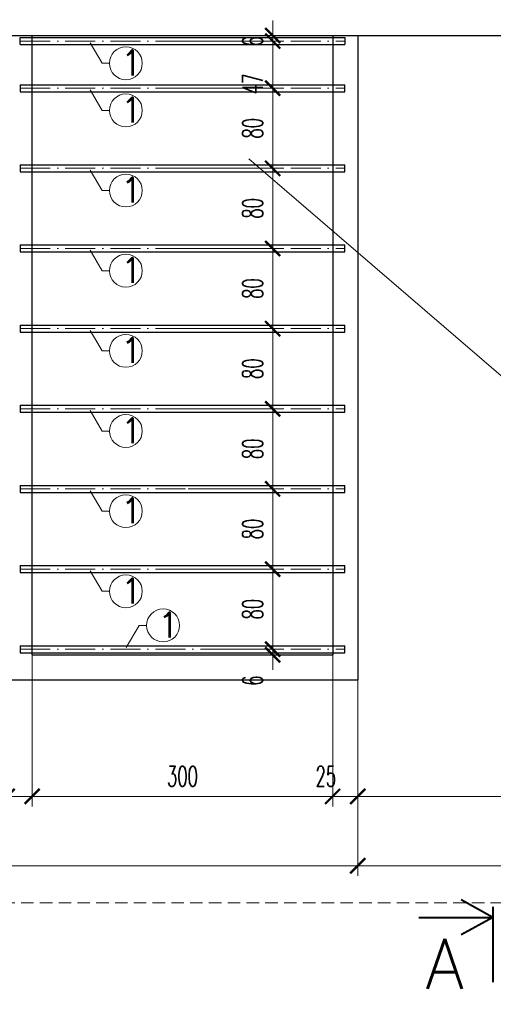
# Model space of a CAD drawing. Header units: millimetres. Extents: x 33311 to 435617, y -160714 to 185563.
# Tile 48 of 70: x 357620 to 362348, y -95594 to -85767. Entities that reach past the tile are written whole.
import ezdxf

# ---------------------------------------------------------------- set-up
doc = ezdxf.new("R2010")
doc.units = ezdxf.units.MM
doc.header["$MEASUREMENT"] = 0
doc.linetypes.add('ACAD_ISO10W100', pattern=[18, 12, -3, 0, -3])
doc.linetypes.add('HIDDEN2', pattern=[0.1875, 0.125, -0.0625])
doc.layers.get('Defpoints').update_dxf_attribs({"lineweight": 0})
for name, color, linetype, lineweight in [('[ 02przekrój istn', 42, 'Continuous', 30), ('[ 05widok istn', 50, 'Continuous', 30), ('[ 18oś główna', 202, 'ACAD_ISO10W100', 13), ('[ 20ucięcie', 8, 'HIDDEN2', 13), ('[ 22wymiarowanie', 8, 'Continuous', 13), ('[ 23kota odnośnik', 1, 'Continuous', 13), ('[ 24ramka cienka', 1, 'Continuous', 13), ('[ 25ramka gruba', 4, 'Continuous', 30), ('[opisy2', 4, 'Continuous', 13)]:
    doc.layers.add(name, color=color, linetype=linetype, lineweight=lineweight)
doc.styles.add('1.50d', font='simplex.shx', dxfattribs={"height": 250})
doc.styles.add('99.2', font='simplex.shx', dxfattribs={"width": 0.6, "height": 200})
doc.dimstyles.new('100cm', dxfattribs={"dimtxt": 200, "dimasz": 150, "dimexe": 100, "dimexo": 300, "dimgap": 100, "dimtad": 1, "dimdec": 0, "dimlfac": 0.1, "dimzin": 11, "dimtxsty": '99.2', "dimblk": 'ARCHTICK', "dimcen": 1.5, "dimclrd": 256, "dimclre": 256, "dimclrt": 4, "dimadec": 0, "dimazin": 0, "dimtfac": 0.75, "dimtdec": 0, "dimtix": 1, "dimtmove": 2, "dimatfit": 3, "dimfxl": 1, "dimtolj": 1, "dimtzin": 11, "dimlwd": -1, "dimlwe": -1, "dimarcsym": 0})

# ---------------------------------------------------------------- blocks, each defined once
blk = doc.blocks.new('_ArchTick')
at = {"color": 0, "linetype": 'ByBlock', "const_width": 0.15, "flags": 128}
blk.add_lwpolyline([(-0.5, -0.5), (0.5, 0.5)], dxfattribs=at)
blk = doc.blocks.new('*D505')
at = {"layer": '[ 22wymiarowanie', "transparency": 16777216}
for p, q in [((357744.5, -91047.9), (357744.5, -93619.3)), ((357494.5, -91145.3), (357494.5, -93619.3)), ((357494.5, -93519.3), (357344.5, -93519.3)), ((357494.5, -93519.3), (357744.5, -93519.3)), ((357744.5, -93519.3), (357894.5, -93519.3))]:
    blk.add_line(p, q, dxfattribs=at)
at = {"layer": 'Defpoints', "color": 0, "transparency": 16777216}
for p in [(357744.5, -90747.9), (357494.5, -90845.3), (357744.5, -93519.3)]:
    blk.add_point(p, dxfattribs=at)
at = {"layer": '[ 22wymiarowanie', "transparency": 16777216, "xscale": 150, "yscale": 150, "zscale": 150}
blk.add_blockref('_ArchTick', (357494.5, -93519.3), dxfattribs=at)
at = {"layer": '[ 22wymiarowanie', "transparency": 16777216, "xscale": 150, "yscale": 150, "zscale": 150, "rotation": 180}
blk.add_blockref('_ArchTick', (357744.5, -93519.3), dxfattribs=at)
at = {"layer": '[ 22wymiarowanie', "color": 4, "transparency": 16777216, "insert": (357426.2, -93319.3), "char_height": 200, "attachment_point": 5, "style": '99.2'}
blk.add_mtext('\\A1;\\H1x;\\W0.6;25', dxfattribs=at)
blk = doc.blocks.new('*D506')
at = {"layer": '[ 22wymiarowanie', "transparency": 16777216}
for p, q in [((357744.5, -91047.9), (357744.5, -93619.3)), ((360744.5, -91136.1), (360744.5, -93619.3)), ((357744.5, -93519.3), (360744.5, -93519.3))]:
    blk.add_line(p, q, dxfattribs=at)
at = {"layer": 'Defpoints', "color": 0, "transparency": 16777216}
for p in [(357744.5, -90747.9), (360744.5, -90836.1), (360744.5, -93519.3)]:
    blk.add_point(p, dxfattribs=at)
at = {"layer": '[ 22wymiarowanie', "transparency": 16777216, "xscale": 150, "yscale": 150, "zscale": 150, "rotation": 180}
blk.add_blockref('_ArchTick', (357744.5, -93519.3), dxfattribs=at)
at = {"layer": '[ 22wymiarowanie', "transparency": 16777216, "xscale": 150, "yscale": 150, "zscale": 150}
blk.add_blockref('_ArchTick', (360744.5, -93519.3), dxfattribs=at)
at = {"layer": '[ 22wymiarowanie', "color": 4, "transparency": 16777216, "insert": (359244.5, -93319.3), "char_height": 200, "attachment_point": 5, "style": '99.2'}
blk.add_mtext('\\A1;\\H1x;\\W0.6;300', dxfattribs=at)
blk = doc.blocks.new('*D507')
at = {"layer": '[ 22wymiarowanie', "transparency": 16777216}
for p, q in [((360994.5, -91034), (360994.5, -93619.3)), ((360744.5, -91136.1), (360744.5, -93619.3)), ((360744.5, -93519.3), (360594.5, -93519.3)), ((360744.5, -93519.3), (360994.5, -93519.3)), ((360994.5, -93519.3), (361144.5, -93519.3))]:
    blk.add_line(p, q, dxfattribs=at)
at = {"layer": 'Defpoints', "color": 0, "transparency": 16777216}
for p in [(360994.5, -90734), (360744.5, -90836.1), (360994.5, -93519.3)]:
    blk.add_point(p, dxfattribs=at)
at = {"layer": '[ 22wymiarowanie', "transparency": 16777216, "xscale": 150, "yscale": 150, "zscale": 150}
blk.add_blockref('_ArchTick', (360744.5, -93519.3), dxfattribs=at)
at = {"layer": '[ 22wymiarowanie', "transparency": 16777216, "xscale": 150, "yscale": 150, "zscale": 150, "rotation": 180}
blk.add_blockref('_ArchTick', (360994.5, -93519.3), dxfattribs=at)
at = {"layer": '[ 22wymiarowanie', "color": 4, "transparency": 16777216, "insert": (360676.2, -93319.3), "char_height": 200, "attachment_point": 5, "style": '99.2'}
blk.add_mtext('\\A1;\\H1x;\\W0.6;25', dxfattribs=at)
blk = doc.blocks.new('*D508')
at = {"layer": '[ 22wymiarowanie', "transparency": 16777216}
for p, q in [((364294.5, -87486.4), (364294.5, -93619.3)), ((360994.5, -91034), (360994.5, -93619.3)), ((360994.5, -93519.3), (364294.5, -93519.3))]:
    blk.add_line(p, q, dxfattribs=at)
at = {"layer": 'Defpoints', "color": 0, "transparency": 16777216}
for p in [(364294.5, -87186.4), (360994.5, -90734), (364294.5, -93519.3)]:
    blk.add_point(p, dxfattribs=at)
at = {"layer": '[ 22wymiarowanie', "transparency": 16777216, "xscale": 150, "yscale": 150, "zscale": 150, "rotation": 180}
blk.add_blockref('_ArchTick', (360994.5, -93519.3), dxfattribs=at)
at = {"layer": '[ 22wymiarowanie', "transparency": 16777216, "xscale": 150, "yscale": 150, "zscale": 150}
blk.add_blockref('_ArchTick', (364294.5, -93519.3), dxfattribs=at)
at = {"layer": '[ 22wymiarowanie', "color": 4, "transparency": 16777216, "insert": (362644.5, -93319.3), "char_height": 200, "attachment_point": 5, "style": '99.2'}
blk.add_mtext('\\A1;\\H1x;\\W0.6;330', dxfattribs=at)
blk = doc.blocks.new('*D514')
at = {"layer": '[ 22wymiarowanie', "transparency": 16777216}
for p, q in [((352714.5, -90124.4), (352714.5, -94311.2)), ((360994.5, -90124.4), (360994.5, -94311.2)), ((352714.5, -94211.2), (360994.5, -94211.2))]:
    blk.add_line(p, q, dxfattribs=at)
at = {"layer": 'Defpoints', "color": 0, "transparency": 16777216}
for p in [(352714.5, -89824.4), (360994.5, -89824.4), (360994.5, -94211.2)]:
    blk.add_point(p, dxfattribs=at)
at = {"layer": '[ 22wymiarowanie', "transparency": 16777216, "xscale": 150, "yscale": 150, "zscale": 150, "rotation": 180}
blk.add_blockref('_ArchTick', (352714.5, -94211.2), dxfattribs=at)
at = {"layer": '[ 22wymiarowanie', "transparency": 16777216, "xscale": 150, "yscale": 150, "zscale": 150}
blk.add_blockref('_ArchTick', (360994.5, -94211.2), dxfattribs=at)
at = {"layer": '[ 22wymiarowanie', "color": 4, "transparency": 16777216, "insert": (356854.5, -94011.2), "char_height": 200, "attachment_point": 5, "style": '99.2'}
blk.add_mtext('\\A1;\\H1x;\\W0.6;828', dxfattribs=at)
blk = doc.blocks.new('*D515')
at = {"layer": '[ 22wymiarowanie', "transparency": 16777216}
for p, q in [((364294.5, -87225.9), (364294.5, -94311.2)), ((360994.5, -90124.4), (360994.5, -94311.2)), ((360994.5, -94211.2), (364294.5, -94211.2))]:
    blk.add_line(p, q, dxfattribs=at)
at = {"layer": 'Defpoints', "color": 0, "transparency": 16777216}
for p in [(364294.5, -86925.9), (360994.5, -89824.4), (364294.5, -94211.2)]:
    blk.add_point(p, dxfattribs=at)
at = {"layer": '[ 22wymiarowanie', "transparency": 16777216, "xscale": 150, "yscale": 150, "zscale": 150, "rotation": 180}
blk.add_blockref('_ArchTick', (360994.5, -94211.2), dxfattribs=at)
at = {"layer": '[ 22wymiarowanie', "transparency": 16777216, "xscale": 150, "yscale": 150, "zscale": 150}
blk.add_blockref('_ArchTick', (364294.5, -94211.2), dxfattribs=at)
at = {"layer": '[ 22wymiarowanie', "color": 4, "transparency": 16777216, "insert": (362644.5, -94011.2), "char_height": 200, "attachment_point": 5, "style": '99.2'}
blk.add_mtext('\\A1;\\H1x;\\W0.6;330', dxfattribs=at)
blk = doc.blocks.new('*D630')
at = {"layer": '[ 22wymiarowanie', "transparency": 16777216}
for p, q in [((360145.6, -92050.9), (360145.6, -91900.9)), ((359601.4, -92050.9), (360245.6, -92050.9)), ((360145.6, -92105.9), (360145.6, -92050.9)), ((359142.8, -92105.9), (360245.6, -92105.9)), ((360145.6, -92105.9), (360145.6, -92255.9))]:
    blk.add_line(p, q, dxfattribs=at)
at = {"layer": 'Defpoints', "color": 0, "transparency": 16777216}
for p in [(359301.4, -92050.9), (360145.6, -92050.9), (358842.8, -92105.9)]:
    blk.add_point(p, dxfattribs=at)
at = {"layer": '[ 22wymiarowanie', "transparency": 16777216, "xscale": 150, "yscale": 150, "zscale": 150}
for p, rotation in [((360145.6, -92050.9), 270), ((360145.6, -92105.9), 90)]:
    blk.add_blockref('_ArchTick', p, dxfattribs=dict(at, rotation=rotation))
at = {"layer": '[ 22wymiarowanie', "color": 4, "transparency": 16777216, "insert": (359945.6, -92364), "char_height": 200, "attachment_point": 5, "rotation": 90, "style": '99.2'}
blk.add_mtext('\\A1;\\H1x;\\W0.6;6', dxfattribs=at)
blk = doc.blocks.new('*D631')
at = {"layer": '[ 22wymiarowanie', "transparency": 16777216}
for p, q in [((359224.3, -91250.9), (360245.6, -91250.9)), ((360145.6, -92050.9), (360145.6, -91250.9)), ((359601.4, -92050.9), (360245.6, -92050.9))]:
    blk.add_line(p, q, dxfattribs=at)
at = {"layer": 'Defpoints', "color": 0, "transparency": 16777216}
for p in [(358924.3, -91250.9), (360145.6, -91250.9), (359301.4, -92050.9)]:
    blk.add_point(p, dxfattribs=at)
at = {"layer": '[ 22wymiarowanie', "transparency": 16777216, "xscale": 150, "yscale": 150, "zscale": 150}
for p, rotation in [((360145.6, -91250.9), 90), ((360145.6, -92050.9), 270)]:
    blk.add_blockref('_ArchTick', p, dxfattribs=dict(at, rotation=rotation))
at = {"layer": '[ 22wymiarowanie', "color": 4, "transparency": 16777216, "insert": (359945.6, -91650.9), "char_height": 200, "attachment_point": 5, "rotation": 90, "style": '99.2'}
blk.add_mtext('\\A1;\\H1x;\\W0.6;80', dxfattribs=at)
blk = doc.blocks.new('*D632')
at = {"layer": '[ 22wymiarowanie', "transparency": 16777216}
for p, q in [((359301.5, -90450.9), (360245.6, -90450.9)), ((360145.6, -91250.9), (360145.6, -90450.9)), ((359224.3, -91250.9), (360245.6, -91250.9))]:
    blk.add_line(p, q, dxfattribs=at)
at = {"layer": 'Defpoints', "color": 0, "transparency": 16777216}
for p in [(359001.5, -90450.9), (360145.6, -90450.9), (358924.3, -91250.9)]:
    blk.add_point(p, dxfattribs=at)
at = {"layer": '[ 22wymiarowanie', "transparency": 16777216, "xscale": 150, "yscale": 150, "zscale": 150}
for p, rotation in [((360145.6, -90450.9), 90), ((360145.6, -91250.9), 270)]:
    blk.add_blockref('_ArchTick', p, dxfattribs=dict(at, rotation=rotation))
at = {"layer": '[ 22wymiarowanie', "color": 4, "transparency": 16777216, "insert": (359945.6, -90850.9), "char_height": 200, "attachment_point": 5, "rotation": 90, "style": '99.2'}
blk.add_mtext('\\A1;\\H1x;\\W0.6;80', dxfattribs=at)
blk = doc.blocks.new('*D633')
at = {"layer": '[ 22wymiarowanie', "transparency": 16777216}
for p, q in [((359113.1, -89650.9), (360245.6, -89650.9)), ((360145.6, -90450.9), (360145.6, -89650.9)), ((359301.5, -90450.9), (360245.6, -90450.9))]:
    blk.add_line(p, q, dxfattribs=at)
at = {"layer": 'Defpoints', "color": 0, "transparency": 16777216}
for p in [(358813.1, -89650.9), (360145.6, -89650.9), (359001.5, -90450.9)]:
    blk.add_point(p, dxfattribs=at)
at = {"layer": '[ 22wymiarowanie', "transparency": 16777216, "xscale": 150, "yscale": 150, "zscale": 150}
for p, rotation in [((360145.6, -89650.9), 90), ((360145.6, -90450.9), 270)]:
    blk.add_blockref('_ArchTick', p, dxfattribs=dict(at, rotation=rotation))
at = {"layer": '[ 22wymiarowanie', "color": 4, "transparency": 16777216, "insert": (359945.6, -90050.9), "char_height": 200, "attachment_point": 5, "rotation": 90, "style": '99.2'}
blk.add_mtext('\\A1;\\H1x;\\W0.6;80', dxfattribs=at)
blk = doc.blocks.new('*D634')
at = {"layer": '[ 22wymiarowanie', "transparency": 16777216}
for p, q in [((359167.6, -88850.9), (360245.6, -88850.9)), ((360145.6, -89650.9), (360145.6, -88850.9)), ((359113.1, -89650.9), (360245.6, -89650.9))]:
    blk.add_line(p, q, dxfattribs=at)
at = {"layer": 'Defpoints', "color": 0, "transparency": 16777216}
for p in [(358867.6, -88850.9), (360145.6, -88850.9), (358813.1, -89650.9)]:
    blk.add_point(p, dxfattribs=at)
at = {"layer": '[ 22wymiarowanie', "transparency": 16777216, "xscale": 150, "yscale": 150, "zscale": 150}
for p, rotation in [((360145.6, -88850.9), 90), ((360145.6, -89650.9), 270)]:
    blk.add_blockref('_ArchTick', p, dxfattribs=dict(at, rotation=rotation))
at = {"layer": '[ 22wymiarowanie', "color": 4, "transparency": 16777216, "insert": (359945.6, -89250.9), "char_height": 200, "attachment_point": 5, "rotation": 90, "style": '99.2'}
blk.add_mtext('\\A1;\\H1x;\\W0.6;80', dxfattribs=at)
blk = doc.blocks.new('*D635')
at = {"layer": '[ 22wymiarowanie', "transparency": 16777216}
for p, q in [((359185.8, -88050.9), (360245.6, -88050.9)), ((360145.6, -88850.9), (360145.6, -88050.9)), ((359167.6, -88850.9), (360245.6, -88850.9))]:
    blk.add_line(p, q, dxfattribs=at)
at = {"layer": 'Defpoints', "color": 0, "transparency": 16777216}
for p in [(358885.8, -88050.9), (360145.6, -88050.9), (358867.6, -88850.9)]:
    blk.add_point(p, dxfattribs=at)
at = {"layer": '[ 22wymiarowanie', "transparency": 16777216, "xscale": 150, "yscale": 150, "zscale": 150}
for p, rotation in [((360145.6, -88050.9), 90), ((360145.6, -88850.9), 270)]:
    blk.add_blockref('_ArchTick', p, dxfattribs=dict(at, rotation=rotation))
at = {"layer": '[ 22wymiarowanie', "color": 4, "transparency": 16777216, "insert": (359945.6, -88450.9), "char_height": 200, "attachment_point": 5, "rotation": 90, "style": '99.2'}
blk.add_mtext('\\A1;\\H1x;\\W0.6;80', dxfattribs=at)
blk = doc.blocks.new('*D636')
at = {"layer": '[ 22wymiarowanie', "transparency": 16777216}
for p, q in [((359135.9, -87250.9), (360245.6, -87250.9)), ((360145.6, -88050.9), (360145.6, -87250.9)), ((359185.8, -88050.9), (360245.6, -88050.9))]:
    blk.add_line(p, q, dxfattribs=at)
at = {"layer": 'Defpoints', "color": 0, "transparency": 16777216}
for p in [(358835.9, -87250.9), (360145.6, -87250.9), (358885.8, -88050.9)]:
    blk.add_point(p, dxfattribs=at)
at = {"layer": '[ 22wymiarowanie', "transparency": 16777216, "xscale": 150, "yscale": 150, "zscale": 150}
for p, rotation in [((360145.6, -87250.9), 90), ((360145.6, -88050.9), 270)]:
    blk.add_blockref('_ArchTick', p, dxfattribs=dict(at, rotation=rotation))
at = {"layer": '[ 22wymiarowanie', "color": 4, "transparency": 16777216, "insert": (359945.6, -87650.9), "char_height": 200, "attachment_point": 5, "rotation": 90, "style": '99.2'}
blk.add_mtext('\\A1;\\H1x;\\W0.6;80', dxfattribs=at)
blk = doc.blocks.new('*D637')
at = {"layer": '[ 22wymiarowanie', "transparency": 16777216}
for p, q in [((359151.8, -86450.9), (360245.6, -86450.9)), ((360145.6, -87250.9), (360145.6, -86450.9)), ((359135.9, -87250.9), (360245.6, -87250.9))]:
    blk.add_line(p, q, dxfattribs=at)
at = {"layer": 'Defpoints', "color": 0, "transparency": 16777216}
for p in [(358851.8, -86450.9), (360145.6, -86450.9), (358835.9, -87250.9)]:
    blk.add_point(p, dxfattribs=at)
at = {"layer": '[ 22wymiarowanie', "transparency": 16777216, "xscale": 150, "yscale": 150, "zscale": 150}
for p, rotation in [((360145.6, -86450.9), 90), ((360145.6, -87250.9), 270)]:
    blk.add_blockref('_ArchTick', p, dxfattribs=dict(at, rotation=rotation))
at = {"layer": '[ 22wymiarowanie', "color": 4, "transparency": 16777216, "insert": (359945.6, -86850.9), "char_height": 200, "attachment_point": 5, "rotation": 90, "style": '99.2'}
blk.add_mtext('\\A1;\\H1x;\\W0.6;80', dxfattribs=at)
blk = doc.blocks.new('*D638')
at = {"layer": '[ 22wymiarowanie', "transparency": 16777216}
for p, q in [((359169.9, -85980.9), (360245.6, -85980.9)), ((360145.6, -86450.9), (360145.6, -85980.9)), ((359151.8, -86450.9), (360245.6, -86450.9))]:
    blk.add_line(p, q, dxfattribs=at)
at = {"layer": 'Defpoints', "color": 0, "transparency": 16777216}
for p in [(358869.9, -85980.9), (360145.6, -85980.9), (358851.8, -86450.9)]:
    blk.add_point(p, dxfattribs=at)
at = {"layer": '[ 22wymiarowanie', "transparency": 16777216, "xscale": 150, "yscale": 150, "zscale": 150}
for p, rotation in [((360145.6, -85980.9), 90), ((360145.6, -86450.9), 270)]:
    blk.add_blockref('_ArchTick', p, dxfattribs=dict(at, rotation=rotation))
at = {"layer": '[ 22wymiarowanie', "color": 4, "transparency": 16777216, "insert": (359945.6, -86409.3), "char_height": 200, "attachment_point": 5, "rotation": 90, "style": '99.2'}
blk.add_mtext('\\A1;\\H1x;\\W0.6;47', dxfattribs=at)
blk = doc.blocks.new('*D639')
at = {"layer": '[ 22wymiarowanie', "transparency": 16777216}
for p, q in [((360145.6, -85925.9), (360145.6, -85775.9)), ((359126.7, -85925.9), (360245.6, -85925.9)), ((359169.9, -85980.9), (360245.6, -85980.9)), ((360145.6, -85980.9), (360145.6, -85925.9)), ((360145.6, -85980.9), (360145.6, -86130.9))]:
    blk.add_line(p, q, dxfattribs=at)
at = {"layer": 'Defpoints', "color": 0, "transparency": 16777216}
for p in [(358826.7, -85925.9), (358869.9, -85980.9), (360145.6, -85925.9)]:
    blk.add_point(p, dxfattribs=at)
at = {"layer": '[ 22wymiarowanie', "transparency": 16777216, "xscale": 150, "yscale": 150, "zscale": 150}
for p, rotation in [((360145.6, -85925.9), 270), ((360145.6, -85980.9), 90)]:
    blk.add_blockref('_ArchTick', p, dxfattribs=dict(at, rotation=rotation))
at = {"layer": '[ 22wymiarowanie', "color": 4, "transparency": 16777216, "insert": (359945.6, -85984), "char_height": 200, "attachment_point": 5, "rotation": 90, "style": '99.2'}
blk.add_mtext('\\A1;\\H1x;\\W0.6;6', dxfattribs=at)

msp = doc.modelspace()

# ---------------------------------------------------------------- linework, layer by layer
at = {"layer": '[ 02przekrój istn'}
for p, q in [((352714.54, -85925.92), (368344.54, -85925.92)), ((357744.54, -92105.92), (357744.54, -85925.92)), ((360744.54, -85925.92), (360744.54, -92105.92)), ((360994.54, -85925.92), (360994.54, -92355.92)), ((357744.54, -92105.92), (360744.54, -92105.92)), ((352714.54, -92355.92), (360994.54, -92355.92))]:
    msp.add_line(p, q, dxfattribs=at)
at = {"layer": '[ 05widok istn'}
for p, q in [((357624.54, -85945.92), (360864.54, -85945.92)), ((357624.54, -86015.92), (357624.54, -85945.92)), ((360864.54, -85945.92), (360864.54, -86015.92)), ((357624.54, -86015.92), (360864.54, -86015.92)), ((357624.54, -86415.92), (360864.54, -86415.92)), ((357624.54, -86415.92), (357624.54, -86485.92)), ((360864.54, -86485.92), (360864.54, -86415.92)), ((357624.54, -86485.92), (360864.54, -86485.92)), ((357624.54, -87215.92), (360864.54, -87215.92)), ((357624.54, -87215.92), (357624.54, -87285.92)), ((360864.54, -87285.92), (360864.54, -87215.92)), ((357624.54, -87285.92), (360864.54, -87285.92)), ((357624.54, -88015.92), (360864.54, -88015.92)), ((357624.54, -88015.92), (357624.54, -88085.92)), ((360864.54, -88085.92), (360864.54, -88015.92)), ((357624.54, -88085.92), (360864.54, -88085.92)), ((357624.54, -88815.92), (360864.54, -88815.92)), ((357624.54, -88815.92), (357624.54, -88885.92)), ((360864.54, -88885.92), (360864.54, -88815.92)), ((357624.54, -88885.92), (360864.54, -88885.92)), ((357624.54, -89615.92), (360864.54, -89615.92)), ((357624.54, -89615.92), (357624.54, -89685.92)), ((360864.54, -89685.92), (360864.54, -89615.92)), ((357624.54, -89685.92), (360864.54, -89685.92)), ((357624.54, -90415.92), (360864.54, -90415.92)), ((357624.54, -90415.92), (357624.54, -90485.92)), ((357624.54, -90485.92), (360864.54, -90485.92)), ((360864.54, -90485.92), (360864.54, -90415.92)), ((357624.54, -91215.92), (360864.54, -91215.92)), ((357624.54, -91215.92), (357624.54, -91285.92)), ((357624.54, -91285.92), (360864.54, -91285.92)), ((360864.54, -91285.92), (360864.54, -91215.92)), ((357624.54, -92015.92), (360864.54, -92015.92)), ((357624.54, -92015.92), (357624.54, -92085.92)), ((360864.54, -92085.92), (360864.54, -92015.92)), ((357624.54, -92085.92), (360864.54, -92085.92))]:
    msp.add_line(p, q, dxfattribs=at)
at = {"layer": '[ 18oś główna', "color": 204, "linetype": 'ACAD_ISO10W100', "ltscale": 25}
for p, q in [((357624.54, -85980.92), (360864.54, -85980.92)), ((357624.54, -86450.92), (360864.54, -86450.92)), ((357624.54, -87250.92), (360864.54, -87250.92)), ((357624.54, -88050.92), (360864.54, -88050.92)), ((357624.54, -88850.92), (360864.54, -88850.92)), ((357624.54, -89650.92), (360864.54, -89650.92)), ((357624.54, -90450.92), (360864.54, -90450.92)), ((357624.54, -91250.92), (360864.54, -91250.92)), ((357624.54, -92050.92), (360864.54, -92050.92))]:
    msp.add_line(p, q, dxfattribs=at)
at = {"layer": '[ 20ucięcie', "linetype": 'HIDDEN2', "ltscale": 1000}
msp.add_line((380633.95, -94581.08), (350209.55, -94581.08), dxfattribs=at)
at = {"layer": '[ 23kota odnośnik'}
for p, q in [((358442.29, -86202.56), (358322.04, -85998.43)), ((358515.6, -86202.56), (358442.29, -86202.56)), ((358442.29, -86672.56), (358322.04, -86468.43)), ((358515.6, -86672.56), (358442.29, -86672.56)), ((358442.29, -87472.56), (358322.04, -87268.43)), ((358515.6, -87472.56), (358442.29, -87472.56)), ((358442.29, -88272.56), (358322.04, -88068.43)), ((358515.6, -88272.56), (358442.29, -88272.56)), ((358442.29, -89072.56), (358322.04, -88868.43)), ((358515.6, -89072.56), (358442.29, -89072.56)), ((358442.29, -89872.56), (358322.04, -89668.43)), ((358515.6, -89872.56), (358442.29, -89872.56)), ((358442.29, -90672.56), (358322.04, -90468.43)), ((358515.6, -90672.56), (358442.29, -90672.56)), ((358442.29, -91472.56), (358322.04, -91268.43)), ((358515.6, -91472.56), (358442.29, -91472.56)), ((358813.89, -91812.7), (358681.51, -92034.69)), ((358887.2, -91812.7), (358813.89, -91812.7))]:
    msp.add_line(p, q, dxfattribs=at)
at = {"layer": '[ 23kota odnośnik', "lineweight": 40}
for p, q in [((362345.21, -94726.64), (362028.32, -94553.29)), ((362345.21, -94620.35), (362345.21, -95373.22)), ((361603.87, -94726.64), (362345.21, -94726.64)), ((362345.21, -94726.64), (362028.32, -94899.99))]:
    msp.add_line(p, q, dxfattribs=at)
at = {"layer": '[ 23kota odnośnik', "extrusion": (-3.93228e-17, 0.997989, 0.063383), "elevation": -86980.67, "flags": 128}
msp.add_lwpolyline([(-365288.71, 43823.31), (-362734.13, 43823.31), (-359907.57, 5524.22)], dxfattribs=at)
at = {"layer": '[ 23kota odnośnik'}
for centre in [(358679.81, -86202.56), (358679.81, -86672.56), (358679.81, -87472.56), (358679.81, -88272.56), (358679.81, -89072.56), (358679.81, -89872.56), (358679.81, -90672.56), (358679.81, -91472.56), (359051.41, -91812.7)]:
    msp.add_circle(centre, 164.21, dxfattribs=at)
at = {"layer": '[ 24ramka cienka', "ltscale": 2}
msp.add_3dface([(384644.54, -101313.79), (342644.54, -101313.79), (342644.54, -71613.79), (384644.54, -71613.79)], dxfattribs=at)
at = {"layer": '[ 25ramka gruba', "ltscale": 2}
for points in [[(345144.54, -72113.79), (384144.54, -72113.79), (384144.54, -100813.79), (345144.54, -100813.79)], [(384144.54, -100813.79), (345144.54, -100813.79), (345144.54, -72113.79), (384144.54, -72113.79)]]:
    msp.add_3dface(points, dxfattribs=at)

# ---------------------------------------------------------------- texts
at = {"layer": '[opisy2', "linetype": 'Continuous', "char_height": 250, "width": 205.9874, "attachment_point": 1, "style": '1.50d'}
for insert in [(358627.29, -86073.04), (358627.29, -86543.04), (358627.29, -87343.04), (358627.29, -88143.04), (358627.29, -88943.04), (358627.29, -89743.04), (358627.29, -90543.04), (358627.29, -91343.04), (358998.89, -91683.17)]:
    msp.add_mtext('1', dxfattribs=dict(at, insert=insert))
at = {"layer": '[opisy2', "linetype": 'Continuous', "lineweight": 40, "insert": (362056.46, -94939.79), "char_height": 500, "width": 795.356, "attachment_point": 3, "style": '1.50d'}
msp.add_mtext('A', dxfattribs=at)

# ---------------------------------------------------------------- dimensions: what is measured, and where the dimension line sits
at = {"layer": '[ 22wymiarowanie'}
for base, p1, p2, picture, middle in [((360145.63531578, -85925.92136159), (358869.91437165, -85980.92136159), (358826.65694603, -85925.92136159), '*D639', (359945.63531578, -85984.01659969)), ((360145.64, -85980.92), (358851.76, -86450.92), (358869.91, -85980.92), '*D638', (359945.64, -86409.25)), ((360145.63531578, -92050.92136159), (358842.78646323, -92105.92136159), (359301.39954511, -92050.92136159), '*D630', (359945.63531578, -92364.01659969))]:
    dim = msp.add_linear_dim(base=base, p1=p1, p2=p2, angle=90, text='\\H1x;\\W0.6;<>', dimstyle='100cm', override={"dimatfit": 1}, dxfattribs=at)
    dim.commit()
    dim.dimension.update_dxf_attribs({"geometry": picture, "text_midpoint": middle, "dimtype": 160})
for base, p1, p2, picture, middle in [((360145.64, -86450.92), (358835.87, -87250.92), (358851.76, -86450.92), '*D637', (359945.64, -86850.92)), ((360145.64, -87250.92), (358885.77, -88050.92), (358835.87, -87250.92), '*D636', (359945.64, -87650.92)), ((360145.64, -88050.92), (358867.6, -88850.92), (358885.77, -88050.92), '*D635', (359945.64, -88450.92)), ((360145.64, -88850.92), (358813.12, -89650.92), (358867.6, -88850.92), '*D634', (359945.64, -89250.92)), ((360145.64, -89650.92), (359001.52, -90450.92), (358813.12, -89650.92), '*D633', (359945.64, -90050.92)), ((360145.64, -90450.92), (358924.31, -91250.92), (359001.52, -90450.92), '*D632', (359945.64, -90850.92)), ((360145.64, -91250.92), (359301.4, -92050.92), (358924.31, -91250.92), '*D631', (359945.64, -91650.92))]:
    dim = msp.add_linear_dim(base=base, p1=p1, p2=p2, angle=90, text='\\H1x;\\W0.6;<>', dimstyle='100cm', override={"dimatfit": 1}, dxfattribs=at)
    dim.commit()
    dim.dimension.update_dxf_attribs({"geometry": picture, "text_midpoint": middle})
for base, p1, p2, picture, middle in [((364294.54, -94211.16), (360994.54, -89824.36), (364294.54, -86925.92), '*D515', (362644.54, -94011.16)), ((364294.54, -93519.25), (360994.54, -90733.98), (364294.54, -87186.4), '*D508', (362644.54, -93319.25)), ((360994.54, -94211.16), (352714.54, -89824.36), (360994.54, -89824.36), '*D514', (356854.54, -94011.16)), ((360744.54, -93519.25), (357744.54, -90747.9), (360744.54, -90836.06), '*D506', (359244.54, -93319.25))]:
    dim = msp.add_linear_dim(base=base, p1=p1, p2=p2, text='\\H1x;\\W0.6;<>', dimstyle='100cm', override={"dimatfit": 1}, dxfattribs=at)
    dim.commit()
    dim.dimension.update_dxf_attribs({"geometry": picture, "text_midpoint": middle})
for base, p1, p2, picture, middle in [((357744.54, -93519.25), (357494.54, -90845.34), (357744.54, -90747.9), '*D505', (357426.2, -93319.25)), ((360994.54, -93519.25), (360744.54, -90836.06), (360994.54, -90733.98), '*D507', (360676.2, -93319.25))]:
    dim = msp.add_linear_dim(base=base, p1=p1, p2=p2, text='\\H1x;\\W0.6;<>', dimstyle='100cm', override={"dimatfit": 1}, dxfattribs=at)
    dim.commit()
    dim.dimension.update_dxf_attribs({"geometry": picture, "text_midpoint": middle, "dimtype": 160})

doc.saveas('drawing.dxf')
